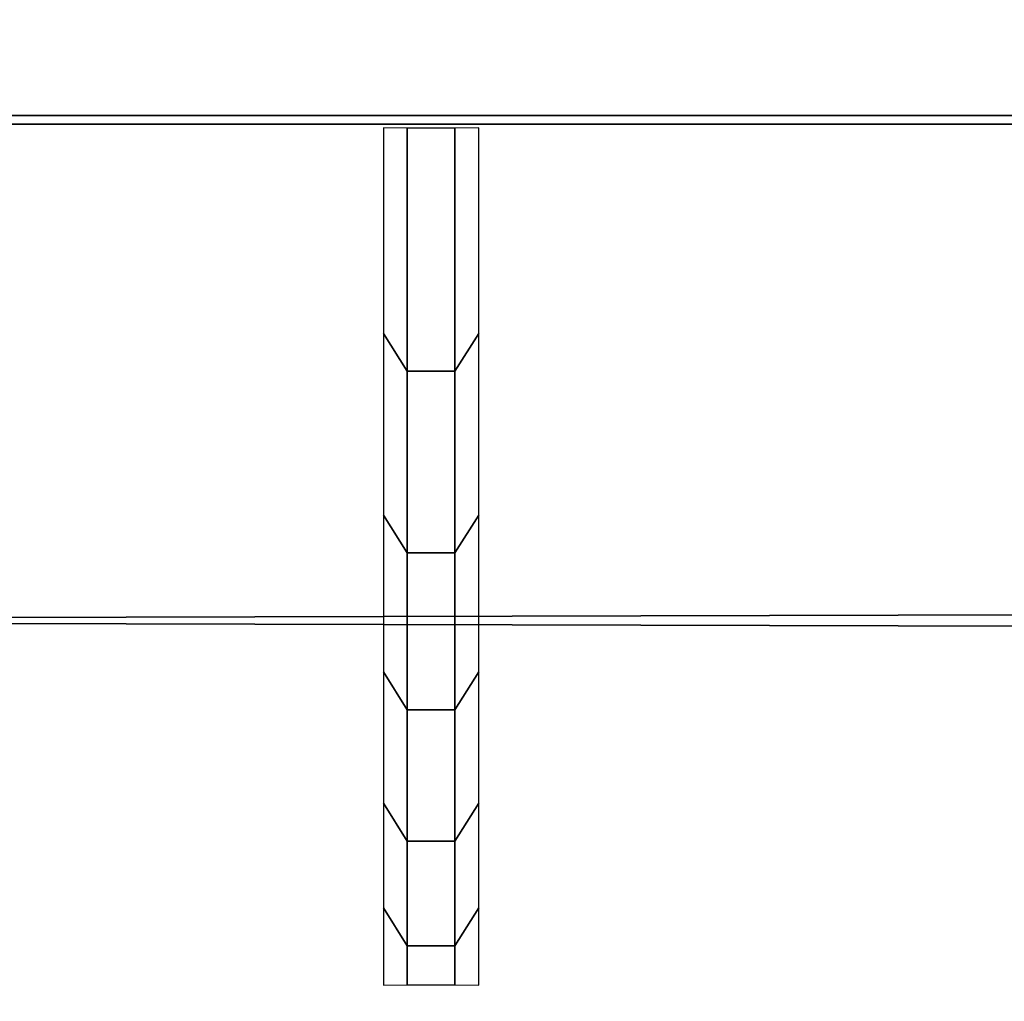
# Model space of a CAD drawing. Header units: inches. Extents: x 0 to 46, y -28.1 to 0.
# Tile 175 of 256: x 23.18 to 23.288, y -27.959 to -27.852. Entities that reach past the tile are written whole.
import ezdxf

# ---------------------------------------------------------------- set-up
doc = ezdxf.new("R2010")
doc.units = ezdxf.units.IN
doc.header["$LTSCALE"] = 0.03937
doc.header["$MEASUREMENT"] = 0
doc.layers.add('A-FURN-3-ST', color=151, linetype='Continuous')
doc.layers.add('A-FURN-3-STITCH', color=15, linetype='Continuous')

msp = doc.modelspace()

# ---------------------------------------------------------------- meshes
at = {"layer": 'A-FURN-3-ST'}
mesh = msp.add_polyface(dxfattribs=at)
corners = [(0.25, -4.85038, 5), (45.75, -27.51, 5), (0.25, -27.51, 5), (0.125, -4.85038, 5.03349), (0.125, -27.51, 5.03349), (0.25, -28.01, 5.5), (0.125, -27.97651, 5.5), (0.25, -27.97194, 5.30866), (0.125, -27.941, 5.32148), (0.25, -27.86356, 5.14645), (0.125, -27.83987, 5.17013), (0.25, -27.70134, 5.03806), (0.125, -27.68853, 5.069), (0.03349, -27.65351, 5.15355), (0.03349, -27.885, 5.5), (0.25, -28.01, 16.9), (0.125, -27.97651, 16.9), (0.25, -26.91, 18), (0.125, -26.91, 17.96651), (0.25, -27.1947, 17.96252), (0.125, -27.18603, 17.93017), (0.25, -27.46, 17.85263), (0.125, -27.44325, 17.82362), (0.25, -27.68782, 17.67782), (0.125, -27.66414, 17.65413), (0.25, -27.86263, 17.45), (0.125, -27.83362, 17.43325), (0.25, -27.97252, 17.1847), (0.125, -27.94017, 17.17603), (0.03349, -27.85178, 17.15235), (0.03349, -26.91, 17.875), (0.03349, -27.59943, 17.58943), (0.03349, -27.75438, 17.3875), (0.125, -5.45916, 17.96651), (0.25, -5.45916, 18), (45.75, -28.01, 16.9), (45.75, -27.97252, 17.1847), (45.75, -27.86263, 17.45), (45.75, -27.68782, 17.67782), (45.75, -27.46, 17.85263), (45.75, -27.1947, 17.96252), (45.75, -27.70134, 5.03806), (45.75, -27.86356, 5.14645), (45.75, -27.97194, 5.30866)]
mesh.append_faces([[corners[k] for k in face] for face in [(0, 1, 2), (3, 2, 4), (5, 6, 7), (7, 6, 8), (7, 8, 9), (9, 8, 10), (9, 10, 11), (11, 10, 12), (11, 12, 2), (2, 12, 4), (4, 12, 13), (14, 8, 6), (5, 15, 6), (6, 15, 16), (6, 16, 14), (17, 18, 19), (19, 18, 20), (19, 20, 21), (21, 20, 22), (21, 22, 23), (23, 22, 24), (23, 24, 25), (25, 24, 26), (25, 26, 27), (27, 26, 28), (27, 28, 15), (15, 28, 16), (16, 28, 29), (18, 30, 20), (24, 31, 32, 26), (26, 32, 29, 28), (33, 30, 18), (34, 18, 17), (15, 35, 27), (27, 36, 25), (25, 37, 23), (23, 38, 21), (21, 39, 19), (19, 40, 17), (5, 35, 15), (2, 1, 11), (11, 41, 9), (9, 42, 7), (7, 43, 5)]])
mesh = msp.add_polyface(dxfattribs=at)
corners = [(45.875, -4.85038, 5.03349), (45.96651, -27.51, 5.125), (45.875, -27.51, 5.03349), (45.75, -4.85038, 5), (45.75, -27.51, 5), (45.96651, -27.85646, 5.35649), (45.875, -27.97651, 5.5), (45.875, -27.941, 5.32148), (45.75, -28.01, 5.5), (45.75, -27.97194, 5.30866), (45.875, -27.83987, 5.17013), (45.75, -27.86356, 5.14645), (45.875, -27.68853, 5.069), (45.75, -27.70134, 5.03806), (45.96651, -27.65351, 5.15355), (45.96651, -27.77517, 5.23483), (45.96651, -27.885, 16.9), (45.875, -27.97651, 16.9), (45.75, -28.01, 16.9), (45.875, -27.94017, 17.17603), (45.75, -27.97252, 17.1847), (45.96651, -27.16235, 17.84178), (45.875, -26.91, 17.96651), (45.875, -27.18603, 17.93017), (45.75, -26.91, 18), (45.75, -27.1947, 17.96252), (45.875, -27.44325, 17.82362), (45.75, -27.46, 17.85263), (45.875, -27.66414, 17.65413), (45.75, -27.68782, 17.67782), (45.875, -27.83362, 17.43325), (45.75, -27.86263, 17.45), (45.875, -5.45916, 17.96651), (0.25, -27.97252, 17.1847), (0.25, -27.86263, 17.45), (0.25, -27.68782, 17.67782), (0.25, -27.46, 17.85263), (0.25, -27.1947, 17.96252), (0.25, -26.91, 18), (0.25, -28.01, 5.5), (0.25, -27.70134, 5.03806), (0.25, -27.86356, 5.14645), (0.25, -27.97194, 5.30866), (45.75, -5.45916, 18)]
mesh.append_faces([[corners[k] for k in face] for face in [(0, 1, 2), (3, 2, 4), (5, 6, 7), (7, 6, 8), (7, 8, 9), (7, 9, 10), (10, 9, 11), (10, 11, 12), (12, 11, 13), (12, 13, 2), (2, 13, 4), (2, 1, 12), (12, 14, 15, 10), (6, 16, 17), (6, 17, 8), (8, 17, 18), (16, 19, 17), (17, 19, 20), (17, 20, 18), (21, 22, 23), (22, 24, 23), (23, 24, 25), (23, 25, 26), (26, 25, 27), (26, 27, 28), (28, 27, 29), (28, 29, 30), (30, 29, 31), (30, 31, 19), (19, 31, 20), (32, 24, 22), (33, 18, 20), (34, 20, 31), (35, 31, 29), (36, 29, 27), (37, 27, 25), (38, 25, 24), (8, 18, 39), (40, 4, 13), (41, 13, 11), (42, 11, 9), (39, 9, 8), (24, 43, 38)]])
at = {"layer": 'A-FURN-3-STITCH'}
mesh = msp.add_polymesh((7, 4), dxfattribs=at)
for k, corner in enumerate([(23.22006, -27.95741, 17.23487), (23.22266, -27.95738, 17.23486), (23.22787, -27.95738, 17.23486), (23.23048, -27.95741, 17.23487), (23.22006, -27.94898, 17.27306), (23.22266, -27.95311, 17.27487), (23.22787, -27.95311, 17.27487), (23.23048, -27.94898, 17.27306), (23.22006, -27.93758, 17.31046), (23.22266, -27.94171, 17.31227), (23.22787, -27.94171, 17.31227), (23.23048, -27.93758, 17.31046), (23.22006, -27.92328, 17.34685), (23.22266, -27.92741, 17.34867), (23.22787, -27.92741, 17.34867), (23.23048, -27.92328, 17.34685), (23.22006, -27.90618, 17.38202), (23.22266, -27.91031, 17.38383), (23.22787, -27.91031, 17.38383), (23.23048, -27.90618, 17.38202), (23.22006, -27.88637, 17.41573), (23.22266, -27.8905, 17.41754), (23.22787, -27.8905, 17.41754), (23.23048, -27.88637, 17.41573), (23.22006, -27.86397, 17.44778), (23.22266, -27.86402, 17.4478), (23.22787, -27.86402, 17.4478), (23.23048, -27.86397, 17.44778)]):
    mesh.set_mesh_vertex(divmod(k, 4), corner)

doc.saveas('drawing.dxf')
